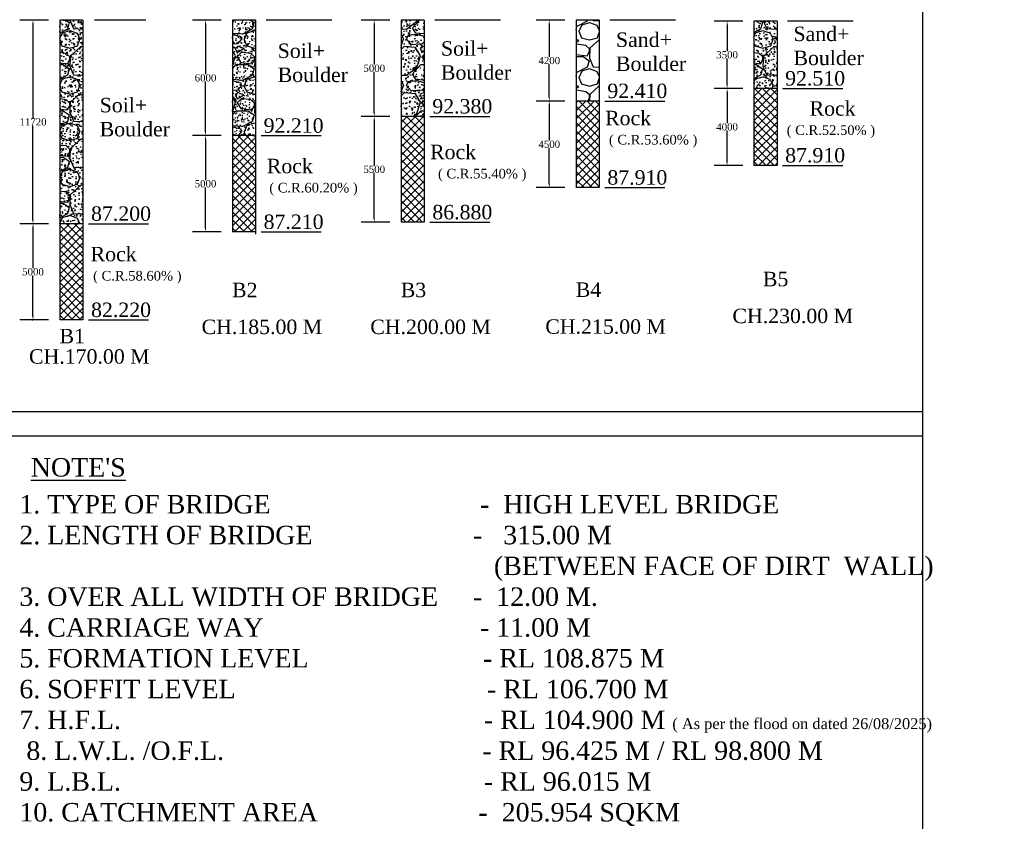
# Model space of a CAD drawing. Header units: millimetres. Extents: x -17882108 to 29484142, y -104267 to 550747.
# Tile 12 of 19: x 9405562 to 9485466, y 79684 to 144766. Entities that reach past the tile are written whole.
import ezdxf

# ---------------------------------------------------------------- set-up
doc = ezdxf.new("R2010")
doc.units = ezdxf.units.MM
doc.header["$MEASUREMENT"] = 0
doc.layers.add('BOUNDRY LINE', color=224, linetype='Continuous')
doc.layers.add('TEXT', color=7, linetype='Continuous')
doc.styles.get("Standard").update_dxf_attribs({"font": 'times.ttf'})
doc.styles.add('style1', font='txt.shx', dxfattribs={"height": 1})
doc.dimstyles.get("Standard").update_dxf_attribs({"dimtxt": 400, "dimasz": 215, "dimexe": 0.18, "dimexo": 0.0625, "dimgap": 0.09, "dimtad": 0, "dimtih": 1, "dimtoh": 1, "dimdec": 0, "dimzin": 4, "dimdsep": 46, "dimtxsty": 'Standard', "dimblk": 'OPEN90', "dimcen": 0, "dimadec": 0, "dimazin": 1, "dimtfac": 1, "dimtdec": 0, "dimtix": 1, "dimtofl": 0, "dimtmove": 0, "dimatfit": 3, "dimldrblk": 'OPEN30', "dimfxl": 0, "dimtolj": 1, "dimtzin": 0, "dimarcsym": 0})
pattern_1 = [(228.0127875, (-1661450.37, -318097.24), (-30000, -33750), [504.51, -49946.5802]), (184.9697407, (-1661787.87, -318472.24), (45000, 3750), [865.755, -85709.7179]), (132.510447, (-1662650.37, -318547.24), (37500, -41250), [610.455, -60435.1222]), (267.273689, (-1664112.87, -319484.74), (3750, 75000), [788.3925, -78050.8427]), (292.8336542, (-1664150.37, -320272.24), (-18750, 45000), [773.0812, -76535.1492]), (357.273689, (-1663850.37, -320984.74), (-75000, 3750), [788.3925, -78050.8427]), (37.6942405, (-1663062.87, -321022.24), (-48750, -37500), [1042.6088, -103218.182]), (72.2553284, (-1662237.87, -320384.74), (26250, 82500), [984.33, -97448.7056]), (121.4295656, (-1661937.87, -319447.24), (-30000, 48750), [791.0625, -78315.2742]), (175.2363583, (-1662350.37, -318772.24), (41250, -3750), [903.12, -44252.8597]), (222.3974378, (-1663250.37, -318697.24), (-45000, -41250), [1167.93, -115625.1563]), (138.814075, (-1660400.37, -319522.24), (-26250, 22500), [398.6287, -39464.418]), (171.4692344, (-1660700.37, -319259.74), (48750, -7500), [758.3887, -75080.6678]), (225, (-1661450.4, -319147.2), (-4e-13, -3750), [530.3288, -4772.9721]), (203.1985905, (-1661712.87, -318697.24), (18750, 7500), [285.5925, -28273.5566]), (291.8014095, (-1661975.4, -318809.74), (-3750, 11250), [403.8863, -19790.4818]), (30.9637565, (-1661825.4, -319184.74), (11250, 7500), [655.9837, -21210.0859]), (161.565051, (-1661262.9, -318847.2), (7500, -3750), [474.3412, -11384.2]), (16.3895403, (-1664150.37, -318809.74), (37500, 11250), [664.5, -65785.6693]), (70.346176, (-1663512.87, -318622.24), (-15000, -41250), [557.4787, -55190.279]), (293.1985905, (-1661262.87, -318097.24), (-7500, 18750), [571.1812, -27987.9679]), (343.6104597, (-1661037.87, -318622.24), (-37500, 11250), [664.5, -65785.6693]), (339.443955, (-1664150.37, -321134.74), (-18750, 7500), [640.8, -31399.214]), (294.7751406, (-1663550.37, -321359.74), (-18750, 41250), [536.9175, -53154.9115]), (66.8014095, (-1661225.37, -321847.24), (7500, 18750), [571.1812, -27987.9679]), (17.3540246, (-1661000.37, -321322.24), (-48750, -15000), [628.6163, -62232.8386]), (69.443955, (-1663062.87, -321847.24), (-7500, -18750), [320.4, -31719.614]), (101.3099325, (-1661450.4, -321847.2), (-3750, 15000), [191.2125, -18930.1107]), (165.9637565, (-1661487.9, -321659.7), (11250, -3750), [773.0813, -14688.5648]), (186.009006, (-1662237.87, -321472.24), (37500, 3750), [716.4375, -70927.2119]), (303.690068, (-1661825.4, -319522.2), (-3750, 7500), [540.8325, -12979.9848]), (353.1572266, (-1661525.37, -319972.24), (63750, -7500), [944.2275, -93478.3598]), (60.945396, (-1660587.87, -320084.74), (-15000, -26250), [386.085, -38222.528]), (90, (-1660400.4, -319747.2), (-3750, 3750), [225, -3525]), (120.2564372, (-1662312.87, -321359.74), (15000, -26250), [520.965, -51575.7]), (48.0127875, (-1662575.37, -320909.74), (30000, 33750), [1009.02, -49442.0702]), (0, (-1661900.4, -320159.7), (3750, 3750), [975, -2775]), (325.3048465, (-1660925.37, -320159.74), (37500, -26250), [592.9275, -58699.7786]), (254.054604, (-1660437.9, -320497.24), (-3750, -15000), [546.0075, -26754.4046]), (207.6459754, (-1660587.87, -321022.24), (-71250, -37500), [888.9938, -88010.5282]), (175.4260787, (-1661375.37, -321434.74), (-48750, 3750), [940.4963, -93109.0253])]
pattern_2 = [(45, (-1664150.37, -321847.24), (-331.456304, 331.456304), []), (135, (-1664150.37, -321847.24), (-331.456304, -331.456304), [])]

# ---------------------------------------------------------------- blocks, each defined once
blk = doc.blocks.new('*D36')
at = {"color": 0, "lineweight": -2, "transparency": 16777216}
for p, q in [((9462969, 139184), (9462969, 139184)), ((9462969, 138884), (9462969, 136356)), ((9462969, 133234), (9462969, 135762)), ((9462969, 132934), (9462969, 132934))]:
    blk.add_line(p, q, dxfattribs=at)
at = {"color": 0, "transparency": 16777216}
for points in [[(9462919, 138884), (9463019, 138884), (9462969, 139184)], [(9462919, 133234), (9463019, 133234), (9462969, 132934)]]:
    blk.add_solid(points, dxfattribs=at)
at = {"layer": 'Defpoints', "color": 0, "transparency": 16777216}
for p in [(9462969, 139184), (9462969, 132934), (9462969, 132934)]:
    blk.add_point(p, dxfattribs=at)
at = {"color": 0, "transparency": 16777216, "insert": (9462969, 136059), "char_height": 500, "attachment_point": 5}
blk.add_mtext('\\A1;{\\H1.166x;4000}', dxfattribs=at)
blk = doc.blocks.new('*D37')
at = {"color": 0, "lineweight": -2, "transparency": 16777216}
for p, q in [((9462969, 144652), (9462969, 144652)), ((9462969, 144352), (9462969, 142215)), ((9462969, 139484), (9462969, 141621)), ((9462969, 139184), (9462969, 139184))]:
    blk.add_line(p, q, dxfattribs=at)
at = {"color": 0, "transparency": 16777216}
for points in [[(9462919, 144352), (9463019, 144352), (9462969, 144652)], [(9462919, 139484), (9463019, 139484), (9462969, 139184)]]:
    blk.add_solid(points, dxfattribs=at)
at = {"layer": 'Defpoints', "color": 0, "transparency": 16777216}
for p in [(9462969, 144652), (9462969, 139184), (9462969, 139184)]:
    blk.add_point(p, dxfattribs=at)
at = {"color": 0, "transparency": 16777216, "insert": (9462969, 141918), "char_height": 500, "attachment_point": 5}
blk.add_mtext('\\A1;{\\H1.166x;3500}', dxfattribs=at)
blk = doc.blocks.new('*D41')
at = {"color": 0, "lineweight": -2, "transparency": 16777216}
for p, q in [((9406641, 128202), (9406641, 128202)), ((9406641, 127902), (9406641, 124592)), ((9406641, 120689), (9406641, 123999)), ((9406546, 120389), (9406641, 120389))]:
    blk.add_line(p, q, dxfattribs=at)
at = {"color": 0, "transparency": 16777216}
for points in [[(9406591, 127902), (9406691, 127902), (9406641, 128202)], [(9406591, 120689), (9406691, 120689), (9406641, 120389)]]:
    blk.add_solid(points, dxfattribs=at)
at = {"layer": 'Defpoints', "color": 0, "transparency": 16777216}
for p in [(9406641, 128202), (9406546, 120389), (9406641, 120389)]:
    blk.add_point(p, dxfattribs=at)
at = {"color": 0, "transparency": 16777216, "insert": (9406641, 124296), "char_height": 500, "attachment_point": 5}
blk.add_mtext('\\A1;{\\H1.166x;5000}', dxfattribs=at)
blk = doc.blocks.new('*D44')
at = {"color": 0, "lineweight": -2, "transparency": 16777216}
for p, q in [((9406641, 144726), (9406641, 144726)), ((9406641, 144426), (9406641, 136762)), ((9406641, 128502), (9406641, 136167)), ((9406641, 128202), (9406641, 128202))]:
    blk.add_line(p, q, dxfattribs=at)
at = {"color": 0, "transparency": 16777216}
for points in [[(9406591, 144426), (9406691, 144426), (9406641, 144726)], [(9406591, 128502), (9406691, 128502), (9406641, 128202)]]:
    blk.add_solid(points, dxfattribs=at)
at = {"layer": 'Defpoints', "color": 0, "transparency": 16777216}
for p in [(9406641, 144726), (9406641, 128202), (9406641, 128202)]:
    blk.add_point(p, dxfattribs=at)
at = {"color": 0, "transparency": 16777216, "insert": (9406641, 136464), "char_height": 500, "attachment_point": 5}
blk.add_mtext('\\A1;{\\H1.166x;11720}', dxfattribs=at)
blk = doc.blocks.new('*D45')
at = {"color": 0, "lineweight": -2, "transparency": 16777216}
for p, q in [((9420643, 135052), (9420643, 131742)), ((9420644, 135352), (9420644, 135352)), ((9420643, 127839), (9420643, 131149)), ((9420644, 127539), (9420644, 127539))]:
    blk.add_line(p, q, dxfattribs=at)
at = {"color": 0, "transparency": 16777216}
for points in [[(9420593, 135052), (9420693, 135052), (9420643, 135352)], [(9420593, 127839), (9420693, 127839), (9420643, 127539)]]:
    blk.add_solid(points, dxfattribs=at)
at = {"layer": 'Defpoints', "color": 0, "transparency": 16777216}
for p in [(9420643, 135352), (9420643, 127539), (9420643, 127539)]:
    blk.add_point(p, dxfattribs=at)
at = {"color": 0, "transparency": 16777216, "insert": (9420643, 131446), "char_height": 500, "attachment_point": 5}
blk.add_mtext('\\A1;{\\H1.166x;5000}', dxfattribs=at)
blk = doc.blocks.new('*D46')
at = {"color": 0, "lineweight": -2, "transparency": 16777216}
for p, q in [((9420644, 144726), (9420644, 144726)), ((9420643, 144426), (9420643, 140336)), ((9420643, 135652), (9420643, 139742)), ((9420644, 135352), (9420644, 135352))]:
    blk.add_line(p, q, dxfattribs=at)
at = {"color": 0, "transparency": 16777216}
for points in [[(9420593, 144426), (9420693, 144426), (9420643, 144726)], [(9420593, 135652), (9420693, 135652), (9420643, 135352)]]:
    blk.add_solid(points, dxfattribs=at)
at = {"layer": 'Defpoints', "color": 0, "transparency": 16777216}
for p in [(9420643, 144726), (9420643, 135352), (9420643, 135352)]:
    blk.add_point(p, dxfattribs=at)
at = {"color": 0, "transparency": 16777216, "insert": (9420643, 140039), "char_height": 500, "attachment_point": 5}
blk.add_mtext('\\A1;{\\H1.166x;6000}', dxfattribs=at)
blk = doc.blocks.new('*D47')
at = {"color": 0, "lineweight": -2, "transparency": 16777216}
for p, q in [((9434336, 136914), (9434336, 136914)), ((9434336, 136614), (9434336, 132914)), ((9434336, 128621), (9434336, 132321)), ((9434336, 128321), (9434336, 128321))]:
    blk.add_line(p, q, dxfattribs=at)
at = {"color": 0, "transparency": 16777216}
for points in [[(9434286, 136614), (9434386, 136614), (9434336, 136914)], [(9434286, 128621), (9434386, 128621), (9434336, 128321)]]:
    blk.add_solid(points, dxfattribs=at)
at = {"layer": 'Defpoints', "color": 0, "transparency": 16777216}
for p in [(9434336, 136914), (9434336, 128321), (9434336, 128321)]:
    blk.add_point(p, dxfattribs=at)
at = {"color": 0, "transparency": 16777216, "insert": (9434336, 132618), "char_height": 500, "attachment_point": 5}
blk.add_mtext('\\A1;{\\H1.166x;5500}', dxfattribs=at)
blk = doc.blocks.new('*D48')
at = {"color": 0, "lineweight": -2, "transparency": 16777216}
for p, q in [((9434336, 144726), (9434336, 144726)), ((9434336, 144426), (9434336, 141117)), ((9434336, 137214), (9434336, 140524)), ((9434336, 136914), (9434336, 136914))]:
    blk.add_line(p, q, dxfattribs=at)
at = {"color": 0, "transparency": 16777216}
for points in [[(9434286, 144426), (9434386, 144426), (9434336, 144726)], [(9434286, 137214), (9434386, 137214), (9434336, 136914)]]:
    blk.add_solid(points, dxfattribs=at)
at = {"layer": 'Defpoints', "color": 0, "transparency": 16777216}
for p in [(9434336, 144726), (9434336, 136914), (9434336, 136914)]:
    blk.add_point(p, dxfattribs=at)
at = {"color": 0, "transparency": 16777216, "insert": (9434336, 140820), "char_height": 500, "attachment_point": 5}
blk.add_mtext('\\A1;{\\H1.166x;5000}', dxfattribs=at)
blk = doc.blocks.new('*D49')
at = {"color": 0, "lineweight": -2, "transparency": 16777216}
for p, q in [((9448539, 138164), (9448539, 138164)), ((9448539, 137864), (9448539, 134945)), ((9448539, 131433), (9448539, 134352)), ((9448539, 131133), (9448539, 131133))]:
    blk.add_line(p, q, dxfattribs=at)
at = {"color": 0, "transparency": 16777216}
for points in [[(9448489, 137864), (9448589, 137864), (9448539, 138164)], [(9448489, 131433), (9448589, 131433), (9448539, 131133)]]:
    blk.add_solid(points, dxfattribs=at)
at = {"layer": 'Defpoints', "color": 0, "transparency": 16777216}
for p in [(9448539, 138164), (9448539, 131133), (9448539, 131133)]:
    blk.add_point(p, dxfattribs=at)
at = {"color": 0, "transparency": 16777216, "insert": (9448539, 134649), "char_height": 500, "attachment_point": 5}
blk.add_mtext('\\A1;{\\H1.166x;4500}', dxfattribs=at)
blk = doc.blocks.new('*D50')
at = {"color": 0, "lineweight": -2, "transparency": 16777216}
for p, q in [((9448539, 144726), (9448539, 144726)), ((9448539, 144426), (9448539, 141742)), ((9448539, 138464), (9448539, 141149)), ((9448539, 138164), (9448539, 138164))]:
    blk.add_line(p, q, dxfattribs=at)
at = {"color": 0, "transparency": 16777216}
for points in [[(9448489, 144426), (9448589, 144426), (9448539, 144726)], [(9448489, 138464), (9448589, 138464), (9448539, 138164)]]:
    blk.add_solid(points, dxfattribs=at)
at = {"layer": 'Defpoints', "color": 0, "transparency": 16777216}
for p in [(9448539, 144726), (9448539, 138164), (9448539, 138164)]:
    blk.add_point(p, dxfattribs=at)
at = {"color": 0, "transparency": 16777216, "insert": (9448539, 141445), "char_height": 500, "attachment_point": 5}
blk.add_mtext('\\A1;{\\H1.166x;4200}', dxfattribs=at)

msp = doc.modelspace()

# ---------------------------------------------------------------- hatches: boundary and pattern name
h = msp.add_hatch()
h.set_pattern_fill('AR-CONC', color=256, scale=117.1875)
h.set_pattern_definition([(50, (3289252.1, -941692.8), (840.53928, -73.53766), [87.89062, -966.79688]), (355, (3289252.1, -941692.8), (-162.59922, 881.47516), [70.3125, -773.4375]), (100.451444, (3289322.16, -941699), (677.94005, 807.93749), [74.69554, -821.65091]), (46.1842, (3289252.1, -941458.5), (1250.67343, -193.9679), [131.83594, -1450.1953]), (96.635635, (3289356.3, -941474.6), (1095.30697, 1141.54524), [112.04337, -1232.47706]), (351.184164, (3289252.1, -941458.5), (1095.30697, 1141.54523), [105.46875, -1160.15625]), (21, (3289369.3, -941517.05), (699.50045, -471.81901), [87.89062, -966.79688]), (326, (3289369.3, -941517.05), (285.13515, 849.78521), [70.3125, -773.4375]), (71.451445, (3289427.6, -941556.4), (984.6356, 377.9662), [74.69554, -821.65091]), (37.5, (3289252.1, -941692.83), (14.24983, 390.109985), [0, -764.0625, 0, -785.15625, 0, -776.367188]), (7.5, (3289252.1, -941692.83), (308.284614, 462.201225), [0, -447.65625, 0, -746.484375, 0, -295.898438]), (327.5, (3288990.8, -941692.83), (625.573167, -26.43149), [0, -292.96875, 0, -914.0625, 0, -1212.890625]), (317.5, (3288873.6, -941692.83), (683.42129, 117.310526), [0, -380.859375, 0, -607.03125, 0, -861.328125])])
h.paths.add_polyline_path([(9410697.4, 128202), (9410697.4, 144726.2), (9408822.4, 144726.2), (9408822.4, 128202)])
h = msp.add_hatch()
h.set_pattern_fill('GRAVEL', color=256, scale=3750)
h.set_pattern_definition(pattern_1)
h.paths.add_polyline_path([(9410697.4, 128202), (9410697.4, 144726.2), (9408822.4, 144726.2), (9408822.4, 128202)])
h = msp.add_hatch()
h.set_pattern_fill('AR-CONC', color=256, scale=109.375)
h.set_pattern_definition([(50, (3274506.14, -941692.8), (784.503325, -68.63515), [82.03125, -902.34375]), (355, (3274506.1, -941692.8), (-151.75927, 822.71015), [65.625, -721.875]), (100.451444, (3274571.5, -941698.55), (632.74405, 754.07499), [69.71583, -766.87418]), (46.1842, (3274506.1, -941474.1), (1167.2952, -181.03671), [123.04687, -1353.51562]), (96.635635, (3274603.4, -941489.2), (1022.2865, 1065.44222), [104.57381, -1150.31192]), (351.184164, (3274506.1, -941474.1), (1022.2865, 1065.44222), [98.4375, -1082.8125]), (21, (3274615.5, -941528.8), (652.86709, -440.36441), [82.03125, -902.34375]), (326, (3274615.5, -941528.8), (266.12614, 793.13286), [65.625, -721.875]), (71.451445, (3274669.9, -941565.5), (918.99322, 352.76845), [69.71583, -766.87419]), (37.5, (3274506.14, -941692.83), (13.299842, 364.102653), [0, -713.125, 0, -732.8125, 0, -724.609375]), (7.5, (3274506.14, -941692.83), (287.732307, 431.38781), [0, -417.8125, 0, -696.71875, 0, -276.171875]), (327.5, (3274262.23, -941692.83), (583.86829, -24.669391), [0, -273.4375, 0, -853.125, 0, -1132.03125]), (317.5, (3274152.86, -941692.83), (637.859873, 109.489824), [0, -355.46875, 0, -566.5625, 0, -803.90625])])
h.paths.add_polyline_path([(9424700.1, 135352), (9424700.1, 144726.2), (9422825.1, 144726.2), (9422825.1, 135352)])
h = msp.add_hatch()
h.set_pattern_fill('GRAVEL', color=256, scale=3750)
h.set_pattern_definition(pattern_1)
h.paths.add_polyline_path([(9424700.1, 135352), (9424700.1, 144726.2), (9422825.1, 144726.2), (9422825.1, 135352)])
h = msp.add_hatch()
h.set_pattern_fill('AR-CONC', color=256, scale=125)
h.set_pattern_definition([(50, (3264951.2, -941692.8), (896.57523, -78.44017), [93.75, -1031.25]), (355, (3264951.2, -941692.8), (-173.43917, 940.24017), [75, -825]), (100.451444, (3265025.9, -941699.4), (723.13606, 861.79999), [79.67524, -876.42764]), (46.1842, (3264951.2, -941442.8), (1334.05166, -206.8991), [140.625, -1546.875]), (96.635635, (3265062.4, -941460.1), (1168.32743, 1217.64825), [119.51293, -1314.6422]), (351.184164, (3264951.2, -941442.8), (1168.32743, 1217.64825), [112.5, -1237.5]), (21, (3265076.2, -941505.3), (746.133815, -503.27361), [93.75, -1031.25]), (326, (3265076.2, -941505.3), (304.14416, 906.43756), [75, -825]), (71.451445, (3265138.4, -941547.3), (1050.27797, 403.16394), [79.67524, -876.42764]), (37.5, (3264951.2, -941692.83), (15.199819, 416.117317), [0, -815, 0, -837.5, 0, -828.125]), (7.5, (3264951.2, -941692.83), (328.836922, 493.01464), [0, -477.5, 0, -796.25, 0, -315.625]), (327.5, (3264672.44, -941692.83), (667.278045, -28.19359), [0, -312.5, 0, -975, 0, -1293.75]), (317.5, (3264547.44, -941692.83), (728.98271, 125.13123), [0, -406.25, 0, -647.5, 0, -918.75])])
h.paths.add_polyline_path([(9438392.3, 136914.5), (9438392.3, 144726.2), (9436517.3, 144726.2), (9436517.3, 136914.5)])
h = msp.add_hatch()
h.set_pattern_fill('GRAVEL', color=256, scale=3750)
h.set_pattern_definition(pattern_1)
h.paths.add_polyline_path([(9438392.3, 136914.5), (9438392.3, 144726.2), (9436517.3, 144726.2), (9436517.3, 136914.5)])
h = msp.add_hatch()
h.set_pattern_fill('GRAVEL', color=256, scale=3750)
h.set_pattern_definition([(228.0127875, (4395728.61, -913693.86), (-30000, -33750), [504.51, -49946.5802]), (184.9697407, (4395391.11, -914068.86), (45000, 3750), [865.755, -85709.7179]), (132.510447, (4394528.61, -914143.86), (37500, -41250), [610.455, -60435.1222]), (267.273689, (4393066.11, -915081.36), (3750, 75000), [788.3925, -78050.8427]), (292.833654, (4393028.61, -915868.86), (-18750, 45000), [773.0812, -76535.1492]), (357.273689, (4393328.61, -916581.36), (-75000, 3750), [788.3925, -78050.8427]), (37.6942405, (4394116.11, -916618.86), (-48750, -37500), [1042.6088, -103218.182]), (72.2553284, (4394941.11, -915981.36), (26250, 82500), [984.33, -97448.7056]), (121.4295656, (4395241.11, -915043.86), (-30000, 48750), [791.0625, -78315.2742]), (175.236358, (4394828.6, -914368.86), (41250, -3750), [903.12, -44252.8597]), (222.3974378, (4393928.61, -914293.86), (-45000, -41250), [1167.93, -115625.1563]), (138.814075, (4396778.6, -915118.86), (-26250, 22500), [398.6287, -39464.418]), (171.4692344, (4396478.61, -914856.36), (48750, -7500), [758.3887, -75080.6678]), (225, (4395728.6, -914743.9), (-4e-13, -3750), [530.3288, -4772.972]), (203.19859, (4395466.1, -914293.86), (18750, 7500), [285.5925, -28273.5566]), (291.80141, (4395203.6, -914406.36), (-3750, 11250), [403.8863, -19790.4818]), (30.963757, (4395353.6, -914781.36), (11250, 7500), [655.9837, -21210.0859]), (161.56505, (4395916.1, -914443.9), (7500, -3750), [474.3412, -11384.2]), (16.3895403, (4393028.61, -914406.36), (37500, 11250), [664.5, -65785.6693]), (70.346176, (4393666.11, -914218.86), (-15000, -41250), [557.4787, -55190.279]), (293.19859, (4395916.1, -913693.86), (-7500, 18750), [571.1812, -27987.968]), (343.6104597, (4396141.11, -914218.86), (-37500, 11250), [664.5, -65785.6693]), (339.443955, (4393028.6, -916731.36), (-18750, 7500), [640.8, -31399.214]), (294.7751406, (4393628.61, -916956.36), (-18750, 41250), [536.9175, -53154.9115]), (66.80141, (4395953.6, -917443.86), (7500, 18750), [571.1812, -27987.968]), (17.3540246, (4396178.61, -916918.86), (-48750, -15000), [628.6163, -62232.8386]), (69.443955, (4394116.1, -917443.86), (-7500, -18750), [320.4, -31719.614]), (101.309932, (4395728.6, -917443.86), (-3750, 15000), [191.2125, -18930.1107]), (165.963757, (4395691.1, -917256.4), (11250, -3750), [773.0813, -14688.5648]), (186.009006, (4394941.11, -917068.86), (37500, 3750), [716.4375, -70927.212]), (303.690068, (4395353.6, -915118.9), (-3750, 7500), [540.8325, -12979.9848]), (353.1572266, (4395653.61, -915568.86), (63750, -7500), [944.2275, -93478.3598]), (60.945396, (4396591.1, -915681.36), (-15000, -26250), [386.085, -38222.528]), (90, (4396778.6, -915344), (-3750, 3750), [225, -3525]), (120.256437, (4394866.11, -916956.36), (15000, -26250), [520.965, -51575.7]), (48.0127875, (4394603.61, -916506.36), (30000, 33750), [1009.02, -49442.0702]), (0, (4395278.6, -915756.4), (3750, 3750), [975, -2775]), (325.3048465, (4396253.61, -915756.36), (37500, -26250), [592.9275, -58699.7786]), (254.054604, (4396741.1, -916093.86), (-3750, -15000), [546.0075, -26754.4046]), (207.6459754, (4396591.11, -916618.86), (-71250, -37500), [888.9938, -88010.5282]), (175.4260787, (4395803.61, -917031.36), (-48750, 3750), [940.4963, -93109.0253])])
h.paths.add_polyline_path([(9452595.6, 138164.5), (9452595.6, 144726.2), (9450720.6, 144726.2), (9450720.6, 138164.5)])
h = msp.add_hatch()
h.set_pattern_fill('AR-CONC', color=256, scale=125)
h.set_pattern_definition([(50, (3246753.5, -941767.04), (896.57523, -78.44017), [93.75, -1031.25]), (355, (3246753.5, -941767), (-173.43917, 940.24017), [75, -825]), (100.451444, (3246828.2, -941773.6), (723.13606, 861.79999), [79.67524, -876.42764]), (46.1842, (3246753.5, -941517), (1334.05166, -206.8991), [140.625, -1546.875]), (96.635635, (3246864.6, -941534.3), (1168.32743, 1217.64825), [119.51293, -1314.6422]), (351.184164, (3246753.5, -941517), (1168.32743, 1217.64825), [112.5, -1237.5]), (21, (3246878.5, -941579.54), (746.133815, -503.27361), [93.75, -1031.25]), (326, (3246878.5, -941579.5), (304.14416, 906.43756), [75, -825]), (71.451445, (3246940.65, -941621.5), (1050.27797, 403.16394), [79.67524, -876.42764]), (37.5, (3246753.47, -941767.04), (15.199819, 416.117317), [0, -815, 0, -837.5, 0, -828.125]), (7.5, (3246753.47, -941767.04), (328.836922, 493.01464), [0, -477.5, 0, -796.25, 0, -315.625]), (327.5, (3246474.72, -941767.04), (667.278045, -28.19359), [0, -312.5, 0, -975, 0, -1293.75]), (317.5, (3246349.7, -941767.04), (728.98271, 125.13123), [0, -406.25, 0, -647.5, 0, -918.75])])
h.paths.add_polyline_path([(9467025.4, 139184), (9467025.4, 144652), (9465150.4, 144652), (9465150.4, 139184)])
h = msp.add_hatch()
h.set_pattern_fill('GRAVEL', color=256, scale=3750)
h.set_pattern_definition(pattern_1)
h.paths.add_polyline_path([(9467025.4, 139184), (9467025.4, 144652), (9465150.4, 144652), (9465150.4, 139184)])
h = msp.add_hatch()
h.set_pattern_fill('ANSI37', color=256, scale=3750)
h.set_pattern_definition(pattern_2)
h.paths.add_polyline_path([(9467025.4, 139184), (9465150.4, 139184), (9465150.4, 132934), (9467025.4, 132934)])
h = msp.add_hatch()
h.set_pattern_fill('ANSI37', color=256, scale=3750)
h.set_pattern_definition(pattern_2)
h.paths.add_polyline_path([(9452595.6, 138164.5), (9450720.6, 138164.5), (9450720.6, 131133.2), (9452595.6, 131133.2)])
h = msp.add_hatch()
h.set_pattern_fill('ANSI37', color=256, scale=3750)
h.set_pattern_definition(pattern_2)
h.paths.add_polyline_path([(9438392.3, 136914.5), (9436517.3, 136914.5), (9436517.3, 128320.7), (9438392.3, 128320.7)])
h = msp.add_hatch()
h.set_pattern_fill('ANSI37', color=256, scale=3750)
h.set_pattern_definition(pattern_2)
h.paths.add_polyline_path([(9424700.1, 135352), (9422825.1, 135352), (9422825.1, 127539.5), (9424700.1, 127539.5)])
h = msp.add_hatch()
h.set_pattern_fill('ANSI37', color=256, scale=3750)
h.set_pattern_definition([(45, (-1664150.37, -328997.24), (-331.456304, 331.456304), []), (135, (-1664150.37, -328997.24), (-331.456304, -331.456304), [])])
h.paths.add_polyline_path([(9410697.4, 128202), (9408822.4, 128202), (9408822.4, 120389.5), (9410697.4, 120389.5)])

# ---------------------------------------------------------------- linework, layer by layer
for p, q in [((9407910.6, 144726.2, 7902.1), (9405581.1, 144726.2, 7902.1)), ((9407910.6, 144726.2, 7902.1), (9405581.1, 144726.2, 7902.1)), ((9408822.4, 144726.2, 7902.1), (9408822.4, 120389.5, 7902.1)), ((9410697.4, 144726.2, 7902.1), (9408822.4, 144726.2, 7902.1)), ((9410697.4, 144726.2, 7902.1), (9410697.4, 120389.5, 7902.1)), ((9415805.9, 144726.2, 7902.1), (9411624.9, 144726.2, 7902.1)), ((9421913.3, 144726.2, 7902.1), (9419583.8, 144726.2, 7902.1)), ((9421913.3, 144726.2, 7902.1), (9419583.8, 144726.2, 7902.1)), ((9422825.1, 144726.2, 7902.1), (9422825.1, 127539.5, 7902.1)), ((9424700.1, 144726.2, 7902.1), (9422825.1, 144726.2, 7902.1)), ((9424700.1, 144726.2, 7902.1), (9424700.1, 127360.8, 7902.1)), ((9430886.5, 144726.2, 7902.1), (9425558.9, 144726.2, 7902.1)), ((9435605.5, 144726.2, 7902.1), (9433276, 144726.2, 7902.1)), ((9435605.5, 144726.2, 7902.1), (9433276, 144726.2, 7902.1)), ((9436517.3, 144726.2, 7902.1), (9436517.3, 128320.7, 7902.1)), ((9438392.3, 144726.2, 7902.1), (9436517.3, 144726.2, 7902.1)), ((9438392.3, 144726.2, 7902.1), (9438392.3, 128320.7, 7902.1)), ((9444578.7, 144726.2, 7902.1), (9439251.1, 144726.2, 7902.1)), ((9449808.8, 144726.2, 7902.1), (9447479.3, 144726.2, 7902.1)), ((9449808.8, 144726.2, 7902.1), (9447479.3, 144726.2, 7902.1)), ((9450720.6, 144726.2, 7902.1), (9450720.6, 131133.2, 7902.1)), ((9452595.6, 144726.2, 7902.1), (9450720.6, 144726.2, 7902.1)), ((9452595.6, 144726.2, 7902.1), (9452595.6, 131133.2, 7902.1)), ((9458782, 144726.2, 7902.1), (9453454.4, 144726.2, 7902.1)), ((9464238.6, 144652, 7902.1), (9461909.1, 144652, 7902.1)), ((9464238.6, 144652, 7902.1), (9461909.1, 144652, 7902.1)), ((9465150.4, 144652, 7902.1), (9465150.4, 132934, 7902.1)), ((9467025.4, 144652, 7902.1), (9465150.4, 144652, 7902.1)), ((9467025.4, 144652, 7902.1), (9467025.4, 132934, 7902.1)), ((9473211.8, 144652, 7902.1), (9467884.2, 144652, 7902.1)), ((9464238.6, 139184, 7902.1), (9461909.1, 139184, 7902.1)), ((9467025.4, 139184, 7902.1), (9465150.4, 139184, 7902.1)), ((9467025.4, 139184, 7902.1), (9465150.4, 139184, 7902.1)), ((9467471.6, 139184, 7902.1), (9472355.7, 139184, 7902.1)), ((9449808.8, 138164.5, 7902.1), (9447479.3, 138164.5, 7902.1)), ((9452595.6, 138164.5, 7902.1), (9450720.6, 138164.5, 7902.1)), ((9453041.8, 138164.5, 7902.1), (9457925.9, 138164.5, 7902.1)), ((9435605.5, 136914.5, 7902.1), (9433276, 136914.5, 7902.1)), ((9438392.3, 136914.5, 7902.1), (9436517.3, 136914.5, 7902.1)), ((9438838.5, 136914.5, 7902.1), (9443722.6, 136914.5, 7902.1)), ((9421913.3, 135352, 7902.1), (9419583.8, 135352, 7902.1)), ((9424700.1, 135352, 7902.1), (9422825.1, 135352, 7902.1)), ((9425146.3, 135352, 7902.1), (9430030.4, 135352, 7902.1)), ((9464238.6, 132934, 7902.1), (9461909.1, 132934, 7902.1)), ((9467025.4, 132934, 7902.1), (9465150.4, 132934, 7902.1)), ((9467025.4, 132934, 7902.1), (9465150.4, 132934, 7902.1)), ((9467471.6, 132937.4, 7902.1), (9472355.7, 132937.4, 7902.1)), ((9449808.8, 131133.2, 7902.1), (9447479.3, 131133.2, 7902.1)), ((9452595.6, 131133.2, 7902.1), (9450720.6, 131133.2, 7902.1)), ((9453041.8, 131136.7, 7902.1), (9457925.9, 131136.7, 7902.1)), ((9407910.6, 128202, 7902.1), (9405581.1, 128202, 7902.1)), ((9410697.4, 128202, 7902.1), (9408822.4, 128202, 7902.1)), ((9411143.7, 128202, 7902.1), (9416027.8, 128202, 7902.1)), ((9435605.5, 128320.7, 7902.1), (9433276, 128320.7, 7902.1)), ((9438392.3, 128320.7, 7902.1), (9436517.3, 128320.7, 7902.1)), ((9438838.5, 128320.7, 7902.1), (9443722.6, 128320.7, 7902.1)), ((9421913.3, 127539.5, 7902.1), (9419583.8, 127539.5, 7902.1)), ((9424700.1, 127539.5, 7902.1), (9422825.1, 127539.5, 7902.1)), ((9425146.3, 127539.5, 7902.1), (9430030.4, 127539.5, 7902.1)), ((9407910.6, 120389.5, 7902.1), (9405581.1, 120389.5, 7902.1)), ((9410697.4, 120389.5, 7902.1), (9408822.4, 120389.5, 7902.1)), ((9411143.7, 120389.5, 7902.1), (9416027.8, 120389.5, 7902.1))]:
    msp.add_line(p, q)
at = {"layer": 'BOUNDRY LINE', "color": 5}
msp.add_line((9478826.4, 224163.3), (9478826.4, -4985.5), dxfattribs=at)
at = {"layer": 'BOUNDRY LINE', "color": 224}
for p, q in [((9404454.4, 112964.3, -17578.8), (9478826.4, 112964.3)), ((9404454.4, 110972, -16847.9), (9478826.4, 110972))]:
    msp.add_line(p, q, dxfattribs=at)

# ---------------------------------------------------------------- texts
at = {"attachment_point": 1}
for s, insert, char_height in [('Sand+ \\PBoulder', (9453952.6, 143728.9, 7902.1), 1171.88), ('Sand+ \\PBoulder', (9468355.5, 144201.3, 7902.1), 1171.88), ('Soil+ \\PBoulder', (9439749.3, 143016.8, 7902.1), 1171.88), (' Soil+\\P Boulder', (9426057.1, 142829.5, 7902.1), 1171.88), (' 92.510', (9467238.7, 140591.5, 7902.1), 1171.88), (' 92.410', (9452808.9, 139571.9, 7902.1), 1171.88), ('Soil+ \\PBoulder', (9412054.5, 138417.3, 7902.1), 1171.88), (' 92.380', (9438605.6, 138321.9, 7902.1), 1171.88), (' 92.210', (9424913.4, 136759.4, 7902.1), 1171.88), (' 87.910', (9467238.7, 134344.9, 7902.1), 1171.88), (' 87.910', (9452808.9, 132544.1, 7902.1), 1171.88), (' 87.200', (9410910.8, 129609.4, 7902.1), 1171.88), (' 86.880', (9438605.6, 129728.2, 7902.1), 1171.88), (' 87.210', (9424913.4, 128946.9, 7902.1), 1171.88), (' 82.220', (9410910.8, 121796.9, 7902.1), 1171.88), ('CH.230.00 M', (9463403.9, 121301.4, 7902.1), 1171.875), ('CH.185.00 M', (9420322.4, 120414.3, 7902.1), 1171.875), ('CH.200.00 M', (9434014.6, 120414.3, 7902.1), 1171.875), ('CH.215.00 M', (9448217.9, 120439.8, 7902.1), 1171.875), ('B1', (9408792.3, 119666.6, 7902.1), 1171.88), ('CH.170.00 M', (9406319.8, 118012.1, 7902.1), 1171.875)]:
    msp.add_mtext(s, dxfattribs=dict(at, insert=insert, char_height=char_height))
for s, insert, char_height, width in [('\\pi1722.8; Rock\\P\\pi309.16;{\\H0.66667x;( C.R.52.50% )\\H1.5x; }', (9467498.2, 138144.3, 7902.1), 1171.875, 7540.902), ('Rock\\P\\pi309.16;{\\H0.66667x;( C.R.53.60% )\\H1.5x; }', (9453068.4, 137368.5, 7902.1), 1171.875, 7540.902), ('Rock\\P\\pi643.84;{\\H0.66667x;( C.R.55.40% )\\H1.5x; }', (9438865.1, 134612.8, 7902.1), 1171.875, 8210.259), (' Rock\\P\\pi643.84;{\\H0.66667x;( C.R.60.20% )\\H1.5x; }', (9425172.9, 133472.4, 7902.1), 1171.875, 8210.259), (' Rock\\P\\pi643.84;{\\H0.66667x;( C.R.58.60% )\\H1.5x; }', (9410876, 126322.4, 7902.1), 1171.875, 8210.259), ('B5', (9465876.4, 124295.9, 7902.1), 1171.88, 1715.865), ('B2', (9422794.9, 123408.8, 7902.1), 1171.88, 142.926), ('B3', (9436487.1, 123408.8, 7902.1), 1171.88, 1715.865), ('B4', (9450690.5, 123434.3, 7902.1), 1171.88, 1715.865)]:
    msp.add_mtext(s, dxfattribs=dict(at, insert=insert, char_height=char_height, width=width))
at = {"attachment_point": 1, "style": 'style1'}
for s, insert, char_height, width in [("{\\fTimes New Roman|b0|i0|c0|p18;\\LNOTE'S}", (9406461.1, 109172.9, -19800), 1500, 7934.704), ('{\\fTimes New Roman|b0|i0|c0|p18;\\H1.7045x;1. TYPE OF BRIDGE                              -  HIGH LEVEL BRIDGE\\P2. LENGTH OF BRIDGE                       -   315.00 M \\P                                                                    (BETWEEN FACE OF DIRT  WALL) \\P3. OVER ALL WIDTH OF BRIDGE     -  12.00 M.\\P4. CARRIAGE WAY                               - 11.00 M\\P5. FORMATION LEVEL                         - RL 108.875 M\\P6. SOFFIT LEVEL                                    - RL 106.700 M\\P7. H.F.L.                                                    - RL 104.900 M \\H0.58667x;\\C0;( As per the flood on dated 26/08/2025) \\H1.7046x;\\C256;  \\P 8. L.W.L. /O.F.L.                                     - RL 96.425 M / RL 98.800 M\\P9. L.B.L.                                                    - RL 96.015 M \\C40;\\c3266552;\\P\\C256;10. CATCHMENT AREA                       - \\C0; 205.954\\C40;\\c3266552; \\C256;SQKM\\P11. DESIGN DISCHARGE                      -  \\C0;8654.33\\C256; MEC\\P12. DESIGN VELOCITY                        -  3.810 M /sec\\P13. SCOUR LEVEL AT PIER                 -  RL  79.510 M OR ROCK LEVEL \\P14.  SCOUR LEVEL AT ABUT.            -  RL  88.780M  OR ROCK LEVEL\\P15.  FOUNDATION  LEVEL                  - \\C0;A-1   RL- 85.200, A-2 RL- 85.850 \\P                                                                    P-1 TO  P4  RL -85.200, \\P                                                                    P-5 TO P9 RL 89.00\\P                                                                    P10 TO P13 RL85.850.    \\P\\C256;16. TYPE OF FOUNDATION                -   PILE & OPEN FOUNDATION. \\P17. TYPE OF SUB STRUCTURE          -  R.C.C. SOLID CIRCULAR             \\P18. TYPE OF SUPER STRUCTURE     -  R.C.C. T-BEAM  SLAB\\P19. TYPE OF BEARING                        -  Neoprene Elastomeric Bearing\\P20. TYPE OF RAILING                         -  R.C.C. CRASH BARRIER\\P                                                                     ( AS PER MORT&H)\\P21. TYPE OF APPROACH SLAB         - R.C.C. M30 GRADE\\P22. TYPE OF WEARING COAT           - Mastic Ashphalt \\P                                                                     (As per MORT&H Specifications)\\P23. TYPE OF EXPANSION JOINT       -  STRIP SEAL EXPANSION JOINTS  \\P24.TYPE OF NAME PLATE                  - GRANITE PLATE \\P25. DESIGN LOADING          -  ONE LANE OF CLASS 70R + ONE LANE OF \\P                                                         CLASS \'\' A \'\' OR THREE LANE OF CLASS  \\P                                                                    "   A" AS PER IRC 6:2017 \\P                                                        WHICHEVER PRODUCE  SEVER EFFECT.\\P26. SAFE BEARING CAPACITY          -             40 \\C0; T/M²   \\H0.88x; \\C256;  \\P\\H0.66667x;\\P \\P     }', (9405533.5, 106174.8, 7920), 880, 81226.393)]:
    msp.add_mtext(s, dxfattribs=dict(at, insert=insert, char_height=char_height, width=width))
at = {"layer": 'TEXT', "insert": (9335976, 99416.2), "char_height": 1620, "width": 37142.743, "attachment_point": 1}
msp.add_mtext('\\pi198.33;{\\LSECTIONAL ELEVATION OF PIER  \\P\\pi1190;ALONG  CURRENT  DIRECTION}', dxfattribs=at)

# ---------------------------------------------------------------- dimensions: what is measured, and where the dimension line sits
for base, p1, p2, text, picture, middle in [((9406640.8, 128202, 7902.1), (9406640.8, 144726.2, 7902.1), (9406640.8, 128202, 7902.1), '{\\H1.166x;11720}', '*D44', (9406640.8, 136464.1, 7902.1)), ((9420643.5, 135352, 7902.1), (9420643.5, 144726.2, 7902.1), (9420643.5, 135352, 7902.1), '{\\H1.166x;6000}', '*D46', (9420643.5, 140039.1, 7902.1)), ((9434335.7, 136914.5, 7902.1), (9434335.7, 144726.2, 7902.1), (9434335.7, 136914.5, 7902.1), '{\\H1.166x;5000}', '*D48', (9434335.7, 140820.3, 7902.1)), ((9448539, 138164.5, 7902.1), (9448539, 144726.2, 7902.1), (9448539, 138164.5, 7902.1), '{\\H1.166x;4200}', '*D50', (9448539, 141445.3, 7902.1)), ((9462968.8, 139184, 7902.1), (9462968.8, 144652, 7902.1), (9462968.8, 139184, 7902.1), '{\\H1.166x;3500}', '*D37', (9462968.8, 141918, 7902.1)), ((9462968.8, 132934, 7902.1), (9462968.8, 139184, 7902.1), (9462968.6, 132934, 7902.1), '{\\H1.166x;4000}', '*D36', (9462968.8, 136059, 7902.1)), ((9448539, 131133.2, 7902.1), (9448538.8, 138164.5, 7902.1), (9448539, 131133.2, 7902.1), '{\\H1.166x;4500}', '*D49', (9448539, 134648.8, 7902.1)), ((9434335.7, 128320.7, 7902.1), (9434335.7, 136914.5, 7902.1), (9434335.7, 128320.7, 7902.1), '{\\H1.166x;5500}', '*D47', (9434335.7, 132617.6, 7902.1)), ((9420643.5, 127539.5, 7902.1), (9420643.5, 135352, 7902.1), (9420643.5, 127539.5, 7902.1), '{\\H1.166x;5000}', '*D45', (9420643.5, 131445.7, 7902.1)), ((9406640.8, 120389.5, 7902.1), (9406640.8, 128202, 7902.1), (9406545.9, 120389.5, 7902.1), '{\\H1.166x;5000}', '*D41', (9406640.8, 124295.7, 7902.1))]:
    dim = msp.add_linear_dim(base=base, p1=p1, p2=p2, angle=90, text=text, dimstyle='Standard', override={"dimtxt": 500, "dimasz": 300, "dimfxl": 300})
    dim.commit()
    dim.dimension.update_dxf_attribs({"geometry": picture, "text_midpoint": middle})

doc.saveas('drawing.dxf')
